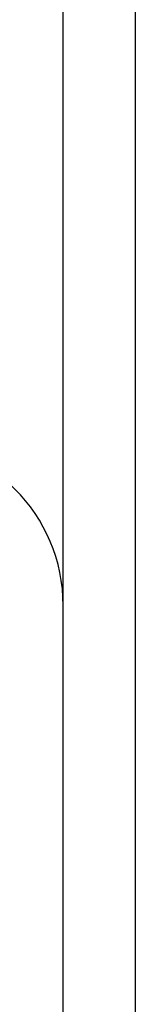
# Model space of a CAD drawing. Header units: inches. Extents: x 0.2 to 10.8, y 0.2 to 8.2.
# Tile 31 of 57: x 5.13195 to 5.13582, y 6.89144 to 6.9244. Entities that reach past the tile are written whole.
import ezdxf

# ---------------------------------------------------------------- set-up
doc = ezdxf.new("R2010")
doc.units = ezdxf.units.IN
doc.header["$MEASUREMENT"] = 0

msp = doc.modelspace()

# ---------------------------------------------------------------- linework, layer by layer
for p, q in [((5.133407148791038, 6.863225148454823), (5.133407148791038, 6.95739181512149)), ((5.135823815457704, 6.95739181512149), (5.135823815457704, 6.863225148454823))]:
    msp.add_line(p, q)
msp.add_arc((5.127886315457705, 6.90478764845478), 0.005520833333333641, 0, 90)

doc.saveas('drawing.dxf')
